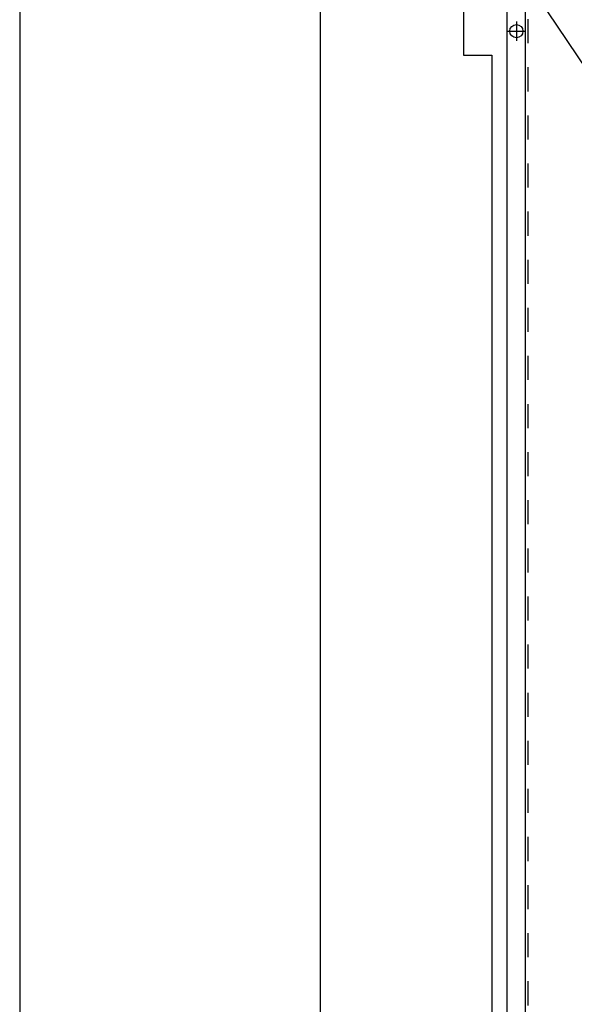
# Model space of a CAD drawing. Header units: millimetres. Extents: x 45180 to 119519, y 31297 to 302414.
# Tile 64 of 97: x 55024 to 59637, y 246639 to 254826. Entities that reach past the tile are written whole.
import ezdxf

# ---------------------------------------------------------------- set-up
doc = ezdxf.new("R2010")
doc.units = ezdxf.units.MM
doc.header["$MEASUREMENT"] = 0
doc.linetypes.add('Przerywana', pattern=[400, 200, -200])
doc.layers.add('#podkład', color=252, linetype='Continuous')
doc.layers.add('_TABELA', color=7, linetype='Continuous')

msp = doc.modelspace()

# ---------------------------------------------------------------- linework, layer by layer
at = {"layer": '#podkład', "linetype": 'Continuous'}
for p, q in [((58715, 255730), (58715, 254530)), ((59080, 241100), (59080, 255330)), ((59230, 241250), (59230, 255180)), ((60829.5, 252790), (59230, 255170)), ((59155, 254810), (59155, 254650)), ((59075, 254730), (59235, 254730)), ((58715, 254530), (58950, 254530)), ((58950, 254530), (58950, 241890))]:
    msp.add_line(p, q, dxfattribs=at)
at = {"layer": '#podkład', "linetype": 'Przerywana'}
msp.add_line((59250, 254830), (59250, 241590), dxfattribs=at)
at = {"layer": '#podkład', "linetype": 'Continuous'}
msp.add_circle((59155, 254730), 55, dxfattribs=at)
at = {"layer": '_TABELA', "color": 7}
for p, q in [((55023.9, 260239.2), (55023.9, 230539.2)), ((57523.9, 259629.2), (57523.9, 231149.2))]:
    msp.add_line(p, q, dxfattribs=at)

doc.saveas('drawing.dxf')
